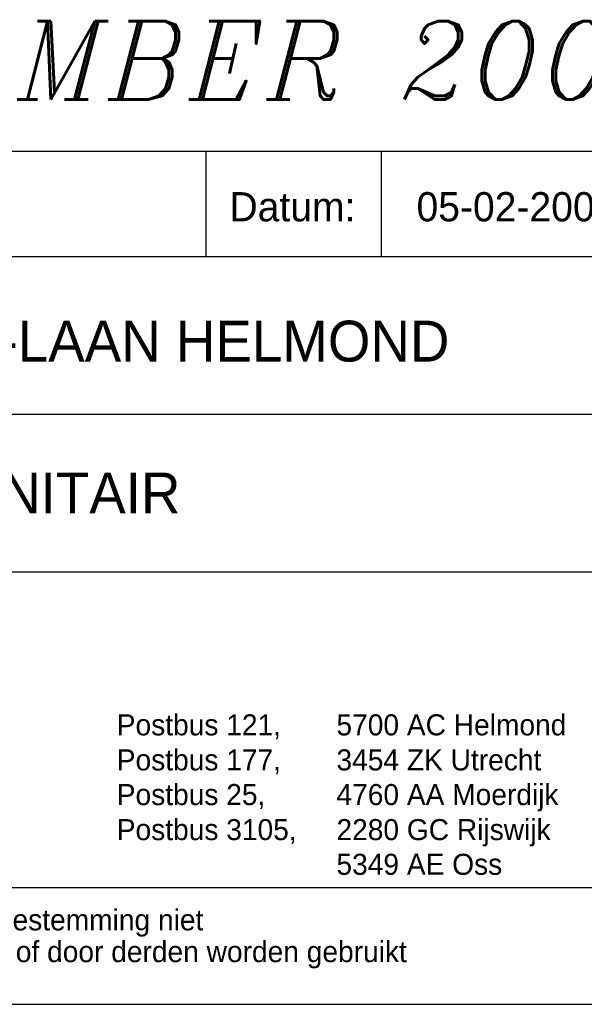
# Model space of a CAD drawing. Extents: x -783 to 603, y 238 to 1079.
# Tile 16 of 23: x 488 to 536, y 238 to 322. Entities that reach past the tile are written whole.
import ezdxf

# ---------------------------------------------------------------- set-up
doc = ezdxf.new("R2010")
doc.units = 0
doc.layers.get('0').update_dxf_attribs({"linetype": 'CONTINUOUS'})
for name, color, linetype in [('00KAD070', 5, 'CONTINUOUS'), ('BL$4----', 7, 'CONTINUOUS'), ('WL561---', 10, 'CONTINUOUS'), ('WM561---', 1, 'CONTINUOUS')]:
    doc.layers.add(name, color=color, linetype=linetype)
doc.styles.add('BURO-018', font='BUROFONT.shx', dxfattribs={"height": 1.8})
doc.styles.add('BURO-025', font='BUROFONT.shx', dxfattribs={"height": 2.5})
doc.styles.add('BURO-035', font='BUROFONT.shx', dxfattribs={"height": 3.5})
doc.styles.add('BURO-050', font='BUROFONT.shx', dxfattribs={"height": 5})
doc.styles.add('ITALICC', font='italicc', dxfattribs={"width": 10, "height": 10})

# ---------------------------------------------------------------- blocks, each defined once
blk = doc.blocks.new('KUIJPERSKLEUR')
at = {"color": 1}
for p, q in [((-185, 73), (-10, 73)), ((-99, 64), (-99, 73)), ((-84, 64), (-84, 73)), ((-185, 64), (-10, 64)), ((-185, 50.5), (-55, 50.5)), ((-185, 37), (-10, 37))]:
    blk.add_line(p, q, dxfattribs=at)
for s, height, style, p in [('Datum:', 2.5, 'BURO-025', (-97, 67)), ('Postbus 121, ', 1.8, 'BURO-018', (-106.643, 23.014)), ('5700 AC Helmond', 1.8, 'BURO-018', (-87.849, 23.014)), ('Postbus 177, ', 1.8, 'BURO-018', (-106.643, 20.014)), ('3454 ZK Utrecht', 1.8, 'BURO-018', (-87.849, 20.014)), ('Postbus 25, ', 1.8, 'BURO-018', (-106.643, 17.048)), ('4760 AA Moerdijk', 1.8, 'BURO-018', (-87.849, 17.048)), ('Postbus 3105,', 1.8, 'BURO-018', (-106.643, 14.048)), ('2280 GC Rijswijk', 1.8, 'BURO-018', (-87.849, 14.048)), ('5349 AE Oss', 1.8, 'BURO-018', (-87.849, 11.082)), ('Deze tekening blijft eigendom en mag zonder onze schriftelijke toestemming niet', 1.8, 'BURO-018', (-185, 6.326)), ('gekopieerd of aan derden ter inzage worden gegeven, noch voor of door derden worden gebruikt', 1.8, 'BURO-018', (-185, 3.607))]:
    blk.add_text(s, height=height, dxfattribs=dict(at, style=style)).set_placement(p)
at = {"color": 150, "style": 'BURO-025'}
for tag, p in [('TKSCHAAL', (-167, 67)), ('TKBLADNR', (-124, 67)), ('TKDATCREAT', (-81, 67)), ('TKDATA', (-30, 67)), ('TKINIT', (-30, 58)), ('PRPRLEID', (-30, 49)), ('PRGRLEID', (-30, 40))]:
    blk.add_attdef(tag, p, '', height=2.5, dxfattribs=at)
at = {"color": 3, "style": 'BURO-035'}
for tag, p in [('PROMSCHR', (-177, 55)), ('TK1OMSCHR', (-177, 42))]:
    blk.add_attdef(tag, p, '', height=3.5, dxfattribs=at)
at = {"color": 1, "style": 'BURO-025'}
blk.add_attdef('TKFILE', (-4, 40), '', height=2.5, rotation=90, dxfattribs=at)
blk.add_attdef('PRNAAM', (-30, 31.5), '', height=2.5, dxfattribs=at)
at = {"color": 4, "style": 'BURO-050'}
blk.add_attdef('TKTEKNR', (-48, 19), '', height=5, dxfattribs=at)

msp = doc.modelspace()

# ---------------------------------------------------------------- linework, layer by layer
at = {"layer": '00KAD070', "linetype": 'CONTINUOUS'}
msp.add_line((-772.915, 247.83), (593.049, 247.83), dxfattribs=at)
at = {"layer": 'WM561---', "color": 3}
msp.add_line((-782.915, 237.83), (603.049, 237.83), dxfattribs=at)

# ---------------------------------------------------------------- block references
at = {"layer": 'BL$4----', "color": 3}
ref = msp.add_blockref('KUIJPERSKLEUR', (603.049, 237.83), dxfattribs=at)
ref.add_attrib('TKDATCREAT', '05-02-2001', (522.049, 304.83), dxfattribs={"layer": '0', "color": 150, "height": 2.5, "style": 'BURO-025'})
ref.add_attrib('PROMSCHR', 'OPLEIDINGSCENTRUM KM-LAAN HELMOND', (426.049, 292.83), dxfattribs={"layer": '0', "color": 3, "height": 3.5, "style": 'BURO-035'})
ref.add_attrib('TK1OMSCHR', 'PRINCIPE-SCHEMA CV+SANITAIR', (426.049, 279.83), dxfattribs={"layer": '0', "color": 3, "height": 3.5, "style": 'BURO-035'})

# ---------------------------------------------------------------- texts
at = {"layer": 'WL561---', "color": 5, "linetype": 'CONTINUOUS', "style": 'ITALICC'}
msp.add_text('REVISIE DECEMBER 2002', height=6.72, dxfattribs=at).set_placement((417.337, 315.247))

doc.saveas('drawing.dxf')
